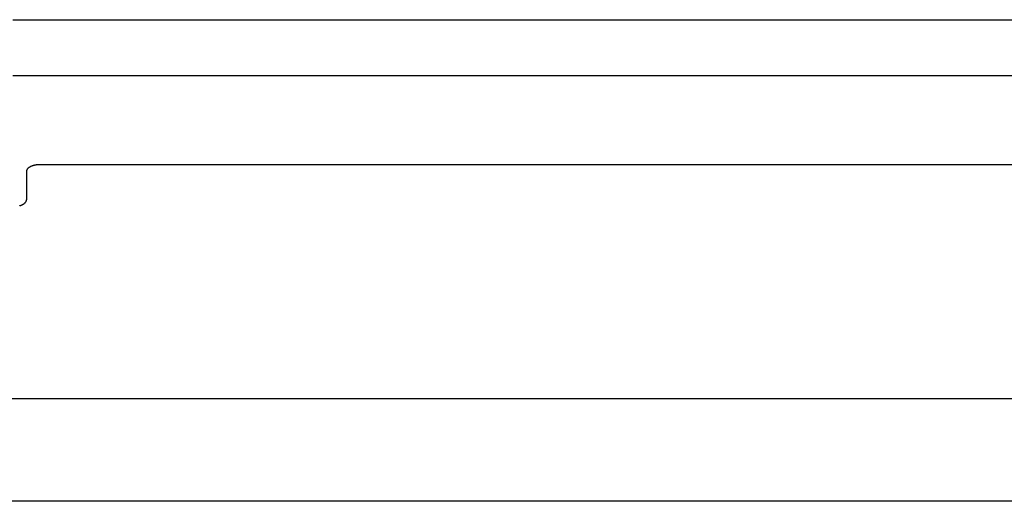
# Model space of a CAD drawing. Header units: inches. Extents: x 0 to 82.5, y 0 to 53.4.
# Tile 60 of 128: x 23.8 to 25.3, y 51 to 51.7. Entities that reach past the tile are written whole.
import ezdxf

# ---------------------------------------------------------------- set-up
doc = ezdxf.new("R2010")
doc.units = ezdxf.units.IN
doc.header["$LTSCALE"] = 4.538835
doc.header["$MEASUREMENT"] = 0
doc.layers.get('0').update_dxf_attribs({"linetype": 'CONTINUOUS'})
doc.layers.add('DOOR_ASSEMBLY', color=7, linetype='CONTINUOUS')

msp = doc.modelspace()

# ---------------------------------------------------------------- linework, layer by layer
at = {"color": 3, "linetype": 'Continuous'}
for p, q in [((23.8292, 51.7309), (29.0792, 51.7309)), ((23.8292, 51.6478), (29.0792, 51.6478))]:
    msp.add_line(p, q, dxfattribs=at)
at = {"layer": 'DOOR_ASSEMBLY', "color": 3, "linetype": 'Continuous'}
for p, q in [((29.0392, 51.5147), (23.8692, 51.5147)), ((23.8492, 51.5047), (23.8492, 51.4622)), ((37.7342, 51.1657), (21.9242, 51.1657)), ((37.6872, 51.0127), (21.9712, 51.0127))]:
    msp.add_line(p, q, dxfattribs=at)
for points in [[(23.8692, 51.5147), (23.8685, 51.5147), (23.8678, 51.5146), (23.8671, 51.5146), (23.8665, 51.5146), (23.8658, 51.5145), (23.8651, 51.5145), (23.8645, 51.5144), (23.8638, 51.5143), (23.8631, 51.5142), (23.8625, 51.5141), (23.8619, 51.514), (23.8612, 51.5138), (23.8606, 51.5137), (23.86, 51.5135), (23.8594, 51.5134), (23.8588, 51.5132), (23.8582, 51.513), (23.8577, 51.5128), (23.8571, 51.5126), (23.8566, 51.5124), (23.856, 51.5122), (23.8555, 51.512), (23.8551, 51.5117), (23.8546, 51.5115), (23.8541, 51.5112), (23.8537, 51.511), (23.8533, 51.5107), (23.8529, 51.5104), (23.8525, 51.5102), (23.8521, 51.5099), (23.8518, 51.5096), (23.8514, 51.5093), (23.8511, 51.509), (23.8508, 51.5087), (23.8506, 51.5083), (23.8503, 51.508), (23.8501, 51.5077), (23.8499, 51.5074), (23.8498, 51.507), (23.8496, 51.5067), (23.8495, 51.5064), (23.8494, 51.506), (23.8493, 51.5057), (23.8492, 51.5054), (23.8492, 51.505), (23.8492, 51.5047)], [(23.839, 51.4535), (23.8396, 51.4536), (23.8402, 51.4538), (23.8407, 51.454), (23.8413, 51.4542), (23.8418, 51.4544), (23.8423, 51.4546), (23.8428, 51.4549), (23.8433, 51.4551), (23.8438, 51.4553), (23.8443, 51.4556), (23.8447, 51.4559), (23.8451, 51.4561), (23.8455, 51.4564), (23.8459, 51.4567), (23.8463, 51.457), (23.8466, 51.4573), (23.847, 51.4576), (23.8473, 51.4579), (23.8475, 51.4582), (23.8478, 51.4585), (23.848, 51.4588), (23.8483, 51.4591), (23.8485, 51.4595), (23.8486, 51.4598), (23.8488, 51.4601), (23.8489, 51.4605), (23.849, 51.4608), (23.8491, 51.4611), (23.8491, 51.4615), (23.8492, 51.4618), (23.8492, 51.4622)]]:
    msp.add_lwpolyline(points, dxfattribs=at)

doc.saveas('drawing.dxf')
